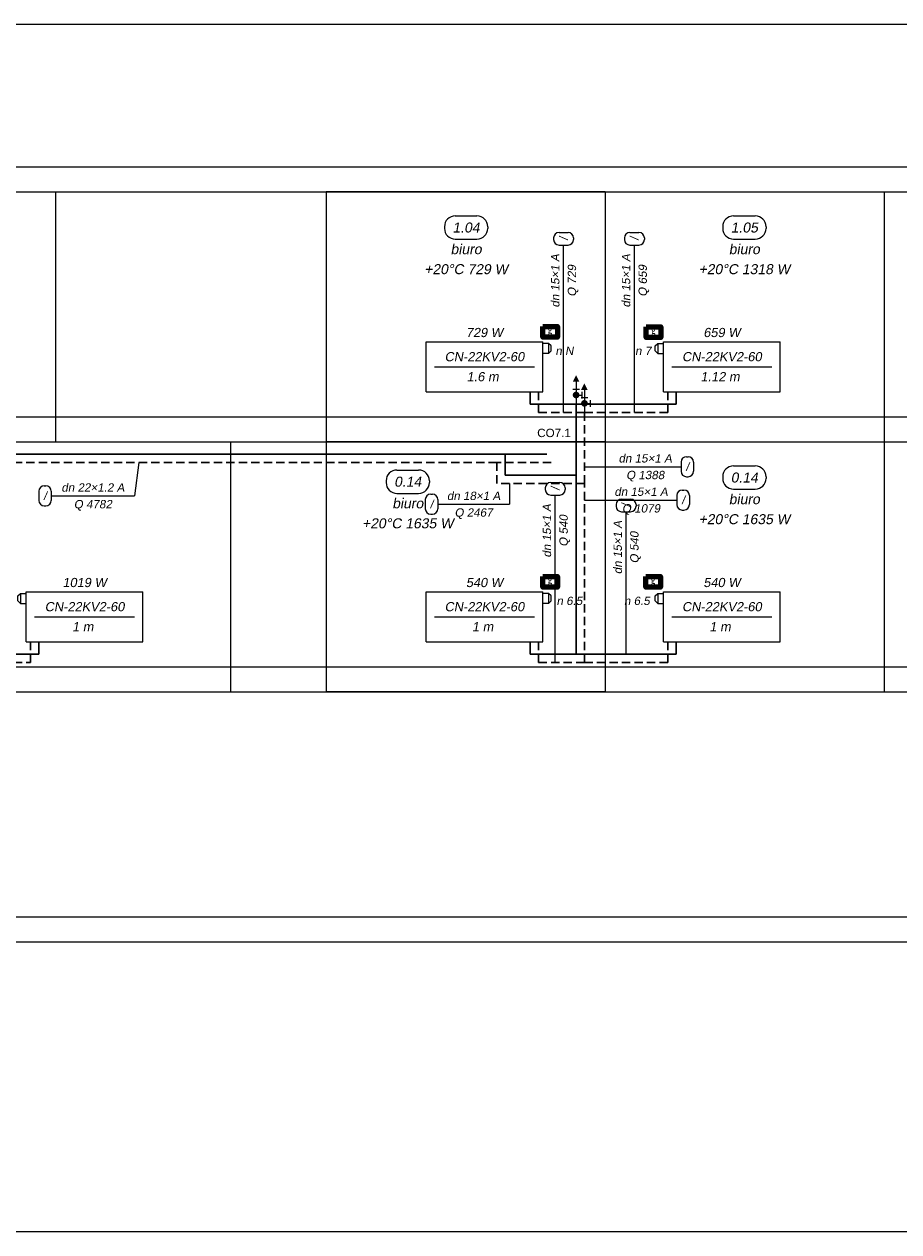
# Model space of a CAD drawing. Header units: millimetres. Extents: x 8949 to 48457, y -1077 to 15217.
# Tile 45 of 63: x 29342 to 30392, y 8600 to 10049. Entities that reach past the tile are written whole.
import ezdxf
from ezdxf.enums import TextEntityAlignment as Align

# ---------------------------------------------------------------- set-up
doc = ezdxf.new("R2010")
doc.units = ezdxf.units.MM
doc.linetypes.add('DASHED', pattern=[0.75, 0.5, -0.25])
for name, color, linetype, lineweight in [('0Z_OPISY', 7, 'Continuous', 9), ('__IS TERMOSTAT', 6, 'Continuous', 25), ('PRZEWODY_POWROT', 5, 'DASHED', 30), ('PRZEWODY_ZASILANIE', 1, 'Continuous', 30)]:
    doc.layers.add(name, color=color, linetype=linetype, lineweight=lineweight)
for name, color, linetype in [('ARMATURA', 7, 'Continuous'), ('ETYKIETY_ARMATURY', 2, 'Continuous'), ('ETYKIETY_POMIESZCZEN', 7, 'Continuous'), ('ETYKIETY_PRZEWODOW', 7, 'Continuous'), ('GRZEJNIKI', 7, 'Continuous'), ('POMIESZCZENIA', 8, 'Continuous'), ('STROPY', 7, 'Continuous'), ('URZADZENIA_I_AKCES_', 7, 'Continuous')]:
    doc.layers.add(name, color=color, linetype=linetype)
doc.styles.add('0', font='arial.ttf', dxfattribs={"height": 10})
doc.styles.add('1_50', font='simplex.shx', dxfattribs={"width": 0.6})
doc.styles.add('ETYKIETY_ARMATURY', font='arial.ttf', dxfattribs={"oblique": 10, "height": 10})
doc.styles.add('ETYKIETY_POMIESZCZEN', font='arial.ttf', dxfattribs={"oblique": 10, "height": 12})
doc.styles.add('ETYKIETY_PRZEWODOW', font='arial.ttf', dxfattribs={"oblique": 10, "height": 10})
doc.styles.add('GRZEJNIKI', font='arial.ttf', dxfattribs={"oblique": 10, "height": 11})

# ---------------------------------------------------------------- blocks, each defined once
blk = doc.blocks.new('ZAWTERMOSTVKL')
at = {"layer": 'ARMATURA', "linetype": 'Continuous'}
for p, q in [((-10, 3), (-7, 6)), ((-10, -3), (-10, 3)), ((-7, 6), (0, 6)), ((-7, 6), (-7, -6)), ((-7, -6), (-10, -3)), ((-7, -6), (0, -6))]:
    blk.add_line(p, q, dxfattribs=at)
blk = doc.blocks.new('ZAWTERMOSTVKR')
at = {"layer": 'ARMATURA', "linetype": 'Continuous'}
for p, q in [((7, 6), (0, 6)), ((10, 3), (7, 6)), ((7, 6), (7, -6)), ((10, -3), (10, 3)), ((7, -6), (0, -6)), ((7, -6), (10, -3))]:
    blk.add_line(p, q, dxfattribs=at)
blk = doc.blocks.new('ODPOW')
at = {"layer": 'URZADZENIA_I_AKCES_', "linetype": 'Continuous'}
for p, q in [((-4, 18), (4, 18)), ((0, 27), (0, 0)), ((7, 15), (7, 7)), ((4, 11), (7, 11))]:
    blk.add_line(p, q, dxfattribs=at)
at = {"layer": 'URZADZENIA_I_AKCES_', "linetype": 'Continuous', "const_width": 4}
blk.add_lwpolyline([(-2, 11, 1), (2, 11, 1)], format="xyb", close=True, dxfattribs=at)
at = {"layer": 'URZADZENIA_I_AKCES_', "linetype": 'Continuous'}
blk.add_solid([(-4, 27), (4, 27), (0, 35)], dxfattribs=at)
blk = doc.blocks.new('A$C6DEA4D90')
at = {"layer": '__IS TERMOSTAT', "color": 2, "lineweight": 90}
blk.add_lwpolyline([(-8.8, 12.8), (8.8, 12.8), (8.8, 0), (-8.8, 0)], close=True, dxfattribs=at)
at = {"layer": '__IS TERMOSTAT', "insert": (-2.7, 15.5), "char_height": 12, "attachment_point": 1, "style": '1_50'}
blk.add_mtext('{\\fCalibri|b0|i0|c238|p34;\\C2;g}', dxfattribs=at)

msp = doc.modelspace()

# ---------------------------------------------------------------- linework, layer by layer
at = {"layer": '0Z_OPISY'}
msp.add_lwpolyline([(26145.8, 10049), (34654.9, 10049), (34654.9, 8599.8), (26145.8, 8599.8)], close=True, dxfattribs=at)
at = {"layer": 'ETYKIETY_POMIESZCZEN', "ltscale": 20}
for p, q in [((29859.8, 9819), (29885.8, 9819)), ((30193.8, 9819), (30219.8, 9819)), ((29846.8, 9806), (29846.8, 9804)), ((29898.8, 9806), (29898.8, 9804)), ((30180.8, 9806), (30180.8, 9804)), ((30232.8, 9806), (30232.8, 9804)), ((29859.8, 9791), (29885.8, 9791)), ((30193.8, 9791), (30219.8, 9791)), ((29789.8, 9514), (29815.8, 9514)), ((30193.8, 9519), (30219.8, 9519)), ((29776.8, 9501), (29776.8, 9499)), ((29828.8, 9501), (29828.8, 9499)), ((30180.8, 9506), (30180.8, 9504)), ((30232.8, 9506), (30232.8, 9504)), ((29789.8, 9486), (29815.8, 9486)), ((30193.8, 9491), (30219.8, 9491))]:
    msp.add_line(p, q, dxfattribs=at)
at = {"layer": 'ETYKIETY_POMIESZCZEN'}
for centre, start, end in [((29859.8, 9806), 90, 180), ((29885.8, 9806), 0, 90), ((30193.8, 9806), 90, 180), ((30219.8, 9806), 0, 90), ((29859.8, 9804), 180, 270), ((29885.8, 9804), 270, 0), ((30193.8, 9804), 180, 270), ((30219.8, 9804), 270, 0), ((29789.8, 9501), 90, 180), ((29815.8, 9501), 0, 90), ((30193.8, 9506), 90, 180), ((30219.8, 9506), 0, 90), ((29789.8, 9499), 180, 270), ((29815.8, 9499), 270, 0), ((30193.8, 9504), 180, 270), ((30219.8, 9504), 270, 0)]:
    msp.add_arc(centre, 13, start, end, dxfattribs=at)
at = {"layer": 'ETYKIETY_PRZEWODOW', "ltscale": 20}
for p, q in [((29984.3, 9799), (29995.3, 9799)), ((30069.3, 9799), (30080.3, 9799)), ((29977.8, 9792.5), (29977.8, 9790.5)), ((29984.3, 9784), (29995.3, 9784)), ((29989.8, 9698), (29989.8, 9784)), ((30001.8, 9792.5), (30001.8, 9790.5)), ((30062.8, 9792.5), (30062.8, 9790.5)), ((30069.3, 9784), (30080.3, 9784)), ((30074.8, 9698), (30074.8, 9784)), ((30086.8, 9792.5), (30086.8, 9790.5)), ((29989.8, 9583), (29989.8, 9698)), ((30074.8, 9583), (30074.8, 9698)), ((29479.8, 9523), (29474.8, 9483)), ((30130.8, 9523.5), (30130.8, 9512.5)), ((30137.3, 9530), (30139.3, 9530)), ((30145.8, 9523.5), (30145.8, 9512.5)), ((30014.8, 9518), (30044.8, 9518)), ((30044.8, 9518), (30130.8, 9518)), ((29366.3, 9495), (29368.3, 9495)), ((29924.8, 9498), (29924.8, 9473)), ((29967.8, 9492.5), (29967.8, 9490.5)), ((29974.3, 9499), (29985.3, 9499)), ((29991.8, 9492.5), (29991.8, 9490.5)), ((30137.3, 9506), (30139.3, 9506)), ((29359.8, 9488.5), (29359.8, 9477.5)), ((29374.8, 9488.5), (29374.8, 9477.5)), ((29374.8, 9483), (29474.8, 9483)), ((29823.8, 9478.5), (29823.8, 9467.5)), ((29830.3, 9485), (29832.3, 9485)), ((29838.8, 9478.5), (29838.8, 9467.5)), ((29974.3, 9484), (29985.3, 9484)), ((29979.8, 9398), (29979.8, 9484)), ((30014.8, 9478), (30039.8, 9478)), ((30039.8, 9478), (30125.8, 9478)), ((30059.3, 9479), (30070.3, 9479)), ((30125.8, 9483.5), (30125.8, 9472.5)), ((30132.3, 9490), (30134.3, 9490)), ((30140.8, 9483.5), (30140.8, 9472.5)), ((29366.3, 9471), (29368.3, 9471)), ((29838.8, 9473), (29924.8, 9473)), ((30052.8, 9472.5), (30052.8, 9470.5)), ((30059.3, 9464), (30070.3, 9464)), ((30064.8, 9378), (30064.8, 9464)), ((30076.8, 9472.5), (30076.8, 9470.5)), ((30132.3, 9466), (30134.3, 9466)), ((29830.3, 9461), (29832.3, 9461)), ((29979.8, 9283), (29979.8, 9398)), ((30064.8, 9293), (30064.8, 9378))]:
    msp.add_line(p, q, dxfattribs=at)
at = {"layer": 'ETYKIETY_PRZEWODOW'}
for centre, start, end in [((29984.3, 9792.5), 90, 180), ((29995.3, 9792.5), 0, 90), ((30069.3, 9792.5), 90, 180), ((30080.3, 9792.5), 0, 90), ((29984.3, 9790.5), 180, 270), ((29995.3, 9790.5), 270, 0), ((30069.3, 9790.5), 180, 270), ((30080.3, 9790.5), 270, 0), ((30137.3, 9523.5), 90, 180), ((30139.3, 9523.5), 0, 90), ((30137.3, 9512.5), 180, 270), ((30139.3, 9512.5), 270, 0), ((29366.3, 9488.5), 90, 180), ((29368.3, 9488.5), 0, 90), ((29974.3, 9492.5), 90, 180), ((29985.3, 9492.5), 0, 90), ((29830.3, 9478.5), 90, 180), ((29832.3, 9478.5), 0, 90), ((29974.3, 9490.5), 180, 270), ((29985.3, 9490.5), 270, 0), ((30059.3, 9472.5), 90, 180), ((30070.3, 9472.5), 0, 90), ((30132.3, 9483.5), 90, 180), ((30134.3, 9483.5), 0, 90), ((29366.3, 9477.5), 180, 270), ((29368.3, 9477.5), 270, 0), ((29830.3, 9467.5), 180, 270), ((29832.3, 9467.5), 270, 0), ((30059.3, 9470.5), 180, 270), ((30070.3, 9470.5), 270, 0), ((30132.3, 9472.5), 180, 270), ((30134.3, 9472.5), 270, 0)]:
    msp.add_arc(centre, 6.5, start, end, dxfattribs=at)
at = {"layer": 'GRZEJNIKI', "ltscale": 20}
for p, q in [((29824.8, 9668), (29964.8, 9668)), ((29824.8, 9608), (29824.8, 9668)), ((29824.8, 9668), (29964.8, 9668)), ((29824.8, 9608), (29824.8, 9668)), ((29964.8, 9608), (29964.8, 9668)), ((29964.8, 9608), (29964.8, 9668)), ((30109.8, 9668), (30249.8, 9668)), ((30109.8, 9608), (30109.8, 9668)), ((30109.8, 9668), (30249.8, 9668)), ((30109.8, 9608), (30109.8, 9668)), ((30249.8, 9608), (30249.8, 9668)), ((30249.8, 9608), (30249.8, 9668)), ((29834.8, 9638), (29954.8, 9638)), ((30119.8, 9638), (30239.8, 9638)), ((29824.8, 9608), (29964.8, 9608)), ((29824.8, 9608), (29964.8, 9608)), ((30109.8, 9608), (30249.8, 9608)), ((30109.8, 9608), (30249.8, 9608)), ((29344.8, 9368), (29484.8, 9368)), ((29344.8, 9308), (29344.8, 9368)), ((29344.8, 9368), (29484.8, 9368)), ((29344.8, 9308), (29344.8, 9368)), ((29484.8, 9308), (29484.8, 9368)), ((29484.8, 9308), (29484.8, 9368)), ((29824.8, 9368), (29964.8, 9368)), ((29824.8, 9308), (29824.8, 9368)), ((29824.8, 9368), (29964.8, 9368)), ((29824.8, 9308), (29824.8, 9368)), ((29964.8, 9308), (29964.8, 9368)), ((29964.8, 9308), (29964.8, 9368)), ((30109.8, 9368), (30249.8, 9368)), ((30109.8, 9308), (30109.8, 9368)), ((30109.8, 9368), (30249.8, 9368)), ((30109.8, 9308), (30109.8, 9368)), ((30249.8, 9308), (30249.8, 9368)), ((30249.8, 9308), (30249.8, 9368)), ((29354.8, 9338), (29474.8, 9338)), ((29834.8, 9338), (29954.8, 9338)), ((30119.8, 9338), (30239.8, 9338)), ((29344.8, 9308), (29484.8, 9308)), ((29344.8, 9308), (29484.8, 9308)), ((29824.8, 9308), (29964.8, 9308)), ((29824.8, 9308), (29964.8, 9308)), ((30109.8, 9308), (30249.8, 9308)), ((30109.8, 9308), (30249.8, 9308))]:
    msp.add_line(p, q, dxfattribs=at)
at = {"layer": 'POMIESZCZENIA', "ltscale": 20}
for p, q in [((29044.8, 9848), (29379.8, 9848)), ((29379.8, 9848), (29379.8, 9548)), ((30039.8, 9848), (29704.8, 9848)), ((29704.8, 9848), (29704.8, 9548)), ((30039.8, 9848), (30039.8, 9548)), ((30039.8, 9848), (30374.8, 9848)), ((30039.8, 9848), (30039.8, 9548)), ((30374.8, 9848), (30374.8, 9548)), ((29044.8, 9548), (29589.8, 9548)), ((29044.8, 9548), (29379.8, 9548)), ((29589.8, 9548), (29589.8, 9248)), ((30039.8, 9548), (29704.8, 9548)), ((29704.8, 9548), (29704.8, 9248)), ((30039.8, 9548), (29704.8, 9548)), ((30039.8, 9548), (30039.8, 9248)), ((30039.8, 9548), (30374.8, 9548)), ((30039.8, 9548), (30039.8, 9248)), ((30039.8, 9548), (30374.8, 9548)), ((30374.8, 9548), (30374.8, 9248)), ((29044.8, 9248), (29589.8, 9248)), ((30039.8, 9248), (29704.8, 9248)), ((30039.8, 9248), (30374.8, 9248))]:
    msp.add_line(p, q, dxfattribs=at)
at = {"layer": 'PRZEWODY_POWROT', "ltscale": 20}
for p, q in [((29959.8, 9583), (29959.8, 9608)), ((30114.8, 9583), (30114.8, 9608)), ((30014.8, 9583), (29959.8, 9583)), ((30114.8, 9583), (30014.8, 9583)), ((30014.8, 9498), (30014.8, 9583)), ((29909.8, 9523), (29019.8, 9523)), ((29974.8, 9523), (29909.8, 9523)), ((29909.8, 9498), (29909.8, 9523)), ((30014.8, 9498), (29909.8, 9498)), ((30014.8, 9283), (30014.8, 9498)), ((29349.8, 9283), (29349.8, 9308)), ((29959.8, 9283), (29959.8, 9308)), ((30114.8, 9283), (30114.8, 9308)), ((29119.8, 9283), (29349.8, 9283)), ((30014.8, 9283), (29959.8, 9283)), ((30014.8, 9283), (30114.8, 9283))]:
    msp.add_line(p, q, dxfattribs=at)
at = {"layer": 'PRZEWODY_ZASILANIE', "ltscale": 20}
for p, q in [((29949.8, 9593), (29949.8, 9608)), ((30124.8, 9593), (30124.8, 9608)), ((30004.8, 9593), (29949.8, 9593)), ((30004.8, 9508), (30004.8, 9593)), ((30124.8, 9593), (30004.8, 9593)), ((29919.8, 9533), (29009.8, 9533)), ((29919.8, 9508), (29919.8, 9533)), ((29969.8, 9533), (29919.8, 9533)), ((30004.8, 9508), (29919.8, 9508)), ((30004.8, 9293), (30004.8, 9508)), ((29359.8, 9293), (29359.8, 9308)), ((29949.8, 9293), (29949.8, 9308)), ((30124.8, 9293), (30124.8, 9308)), ((29129.8, 9293), (29359.8, 9293)), ((30004.8, 9293), (29949.8, 9293)), ((30004.8, 9293), (30124.8, 9293))]:
    msp.add_line(p, q, dxfattribs=at)
at = {"layer": 'STROPY', "ltscale": 20}
for p, q in [((26339.5, 9878), (33984.8, 9878)), ((26339.5, 9848), (33984.8, 9848)), ((26339.5, 9578), (33984.8, 9578)), ((26339.5, 9548), (33984.8, 9548)), ((26339.5, 9278), (33984.8, 9278)), ((26339.5, 9248), (33984.8, 9248)), ((26339.5, 8978), (33984.8, 8978)), ((26339.5, 8978), (33984.8, 8978)), ((26339.5, 8948), (33984.8, 8948)), ((26339.5, 8948), (33984.8, 8948))]:
    msp.add_line(p, q, dxfattribs=at)

# ---------------------------------------------------------------- block references
for name, p in [('ZAWTERMOSTVKR', (29964.8, 9660)), ('ZAWTERMOSTVKL', (30109.8, 9660)), ('ODPOW', (30004.8, 9593)), ('ODPOW', (30014.8, 9583)), ('ZAWTERMOSTVKL', (29344.8, 9360)), ('ZAWTERMOSTVKR', (29964.8, 9360)), ('ZAWTERMOSTVKL', (30109.8, 9360))]:
    msp.add_blockref(name, p)
at = {"layer": '__IS TERMOSTAT'}
for p in [(29973.6, 9673.5), (30097.7, 9673), (29973.6, 9373.5), (30097.3, 9373.3)]:
    msp.add_blockref('A$C6DEA4D90', p, dxfattribs=at)

# ---------------------------------------------------------------- texts
at = {"style": '0'}
msp.add_text('CO7.1', height=10, dxfattribs=at).set_placement((29978.3, 9558.5), align=Align.MIDDLE_CENTER)
at = {"layer": 'ETYKIETY_ARMATURY', "style": 'ETYKIETY_ARMATURY', "oblique": 10}
for s, p in [('n N', (29990.8, 9657)), ('n 7', (30085.3, 9657)), ('n 6.5', (29996.8, 9357)), ('n 6.5', (30077.8, 9357))]:
    msp.add_text(s, height=10, dxfattribs=at).set_placement(p, align=Align.MIDDLE_CENTER)
at = {"layer": 'ETYKIETY_POMIESZCZEN', "style": 'ETYKIETY_POMIESZCZEN', "oblique": 10}
for s, p in [('1.04', (29872.8, 9805)), ('1.05', (30206.8, 9805)), ('biuro', (29872.8, 9779)), ('biuro', (30206.8, 9779)), ('+20°C 729 W', (29872.8, 9755)), ('+20°C 1318 W', (30206.8, 9755)), ('0.14', (30206.8, 9505)), ('0.14', (29802.8, 9500)), ('biuro', (29802.8, 9474)), ('biuro', (30206.8, 9479)), ('+20°C 1635 W', (29802.8, 9450)), ('+20°C 1635 W', (30206.8, 9455))]:
    msp.add_text(s, height=12, dxfattribs=at).set_placement(p, align=Align.MIDDLE_CENTER)
at = {"layer": 'ETYKIETY_PRZEWODOW', "style": 'ETYKIETY_PRZEWODOW', "oblique": 10}
for s, p in [('/', (29989.8, 9791.5)), ('/', (30074.8, 9791.5)), ('dn 15×1 A', (29979.8, 9741)), ('dn 15×1 A', (30064.8, 9741)), ('Q 729', (29999.8, 9741)), ('Q 659', (30084.8, 9741)), ('/', (29979.8, 9491.5)), ('dn 15×1 A', (29969.8, 9441)), ('/', (30064.8, 9471.5)), ('Q 540', (29989.8, 9441)), ('dn 15×1 A', (30054.8, 9421)), ('Q 540', (30074.8, 9421))]:
    msp.add_text(s, height=10, rotation=90, dxfattribs=at).set_placement(p, align=Align.MIDDLE_CENTER)
for s, p in [('dn 15×1 A', (30087.8, 9528)), ('/', (30138.3, 9518)), ('Q 1388', (30087.8, 9508)), ('dn 22×1.2 A', (29424.8, 9493)), ('dn 15×1 A', (30082.8, 9488)), ('/', (29367.3, 9483)), ('Q 4782', (29424.8, 9473)), ('/', (29831.3, 9473)), ('dn 18×1 A', (29881.8, 9483)), ('/', (30133.3, 9478)), ('Q 2467', (29881.8, 9463)), ('Q 1079', (30082.8, 9468))]:
    msp.add_text(s, height=10, dxfattribs=at).set_placement(p, align=Align.MIDDLE_CENTER)
at = {"layer": 'GRZEJNIKI', "style": 'GRZEJNIKI', "oblique": 10}
for s, p in [('729 W', (29894.8, 9679)), ('659 W', (30179.8, 9679)), ('CN-22KV2-60', (29894.8, 9650)), ('CN-22KV2-60', (30179.8, 9650)), ('1.6 m ', (29894.8, 9626)), ('1.12 m ', (30179.8, 9626)), ('1019 W', (29414.8, 9379)), ('540 W', (29894.8, 9379)), ('540 W', (30179.8, 9379)), ('CN-22KV2-60', (29414.8, 9350)), ('CN-22KV2-60', (29894.8, 9350)), ('CN-22KV2-60', (30179.8, 9350)), ('1 m ', (29414.8, 9326)), ('1 m ', (29894.8, 9326)), ('1 m ', (30179.8, 9326))]:
    msp.add_text(s, height=11, dxfattribs=at).set_placement(p, align=Align.MIDDLE_CENTER)

doc.saveas('drawing.dxf')
